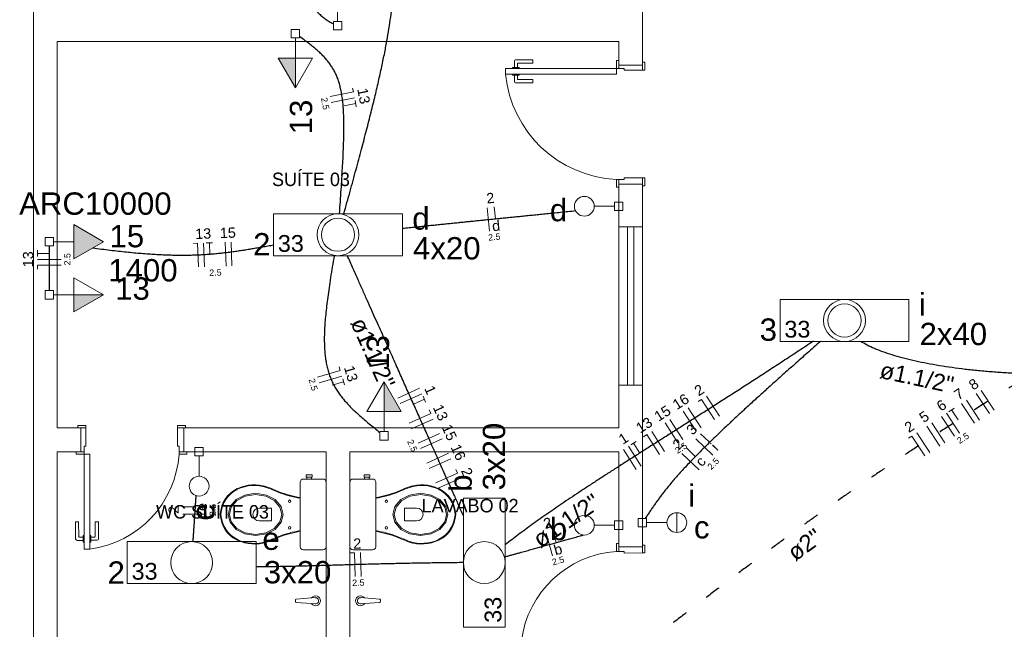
# Model space of a CAD drawing. Header units: millimetres. Extents: x 26 to 1362, y 24 to 358.
# Tile 249 of 256: x 1284.63 to 1290.86, y 282.27 to 286.12. Entities that reach past the tile are written whole.
import ezdxf

# ---------------------------------------------------------------- set-up
doc = ezdxf.new("R2010")
doc.units = ezdxf.units.MM
doc.linetypes.add('DOT2', pattern=[3.175, 0, -3.175])
for name, color, linetype, lineweight in [('EL-Condutos', 4, 'Continuous', 30), ('EL-Fios', 9, 'Continuous', 20), ('EL-Textos condutos', 7, 'Continuous', 20), ('EL-Textos fios', 7, 'Continuous', 20), ('EL-Textos pontos', 5, 'Continuous', 20), ('MB ALVENARIA', 7, 'Continuous', 20), ('MB ESQUADRIA', 7, 'Continuous', 20), ('MB MOBILIÁRIO', 8, 'Continuous', 5), ('MB TEXTO 0', 7, 'Continuous', 20), ('P-SIMBOL', 5, 'Continuous', 20)]:
    doc.layers.add(name, color=color, linetype=linetype, lineweight=lineweight)
doc.styles.add('arial', font='arial.ttf')
doc.styles.add('AvantGardeBkBT', font='txt')

msp = doc.modelspace()

# ---------------------------------------------------------------- hatches: boundary and pattern name
at = {"layer": 'P-SIMBOL', "linetype": 'Continuous'}
for points in [[(1286.3748, 285.882), (1286.3748, 285.6944), (1286.2665, 285.8819)], [(1284.9726, 284.6136), (1285.16, 284.7218), (1284.9725, 284.8301)], [(1284.9726, 284.3862), (1285.1601, 284.3862), (1284.9726, 284.2779)], [(1286.9361, 283.6495), (1286.9361, 283.837), (1287.0444, 283.6495)]]:
    msp.add_hatch(color=256, dxfattribs=at).paths.add_polyline_path(points)

# ---------------------------------------------------------------- linework, layer by layer
at = {"layer": 'EL-Condutos', "linetype": 'DOT2', "ltscale": 0.05}
for points in [[(1289.3948, 289.6085), (1289.6047, 289.4105), (1289.8011, 289.2252), (1289.9849, 289.0518), (1290.1572, 288.8893), (1290.3189, 288.7368), (1290.4709, 288.5933), (1290.6143, 288.4581), (1290.7499, 288.3301), (1290.8788, 288.2086), (1291.0019, 288.0924), (1291.1202, 287.9808), (1291.2346, 287.8729), (1291.3462, 287.7677), (1291.4558, 287.6643), (1291.5644, 287.5618), (1291.6731, 287.4593), (1291.7827, 287.3559), (1291.8942, 287.2507), (1292.0086, 287.1428), (1292.1269, 287.0312), (1292.25, 286.915), (1292.3789, 286.7935), (1292.5146, 286.6655), (1292.6579, 286.5303), (1292.8099, 286.3868), (1292.9716, 286.2343), (1293.1439, 286.0718), (1293.3278, 285.8984), (1293.5241, 285.7131), (1293.734, 285.5151)], [(1285.0543, 244.8112), (1285.4741, 246.78), (1285.867, 248.6223), (1286.2347, 250.3469), (1286.5793, 251.963), (1286.9027, 253.4796), (1287.2069, 254.9057), (1287.4936, 256.2505), (1287.7649, 257.5229), (1288.0228, 258.7319), (1288.269, 259.8867), (1288.5056, 260.9963), (1288.7345, 262.0696), (1288.9576, 263.1159), (1289.1768, 264.144), (1289.3942, 265.1631), (1289.6115, 266.1822), (1289.8307, 267.2104), (1290.0538, 268.2566), (1290.2827, 269.33), (1290.5193, 270.4396), (1290.7656, 271.5944), (1291.0234, 272.8034), (1291.2947, 274.0758), (1291.5815, 275.4205), (1291.8856, 276.8467), (1292.209, 278.3633), (1292.5536, 279.9794), (1292.9214, 281.704), (1293.3142, 283.5462), (1293.734, 285.5151)], [(1293.6313, 285.4536), (1293.2873, 285.2478), (1292.9657, 285.0553), (1292.6654, 284.8753), (1292.385, 284.7071), (1292.1235, 284.5498), (1291.8796, 284.4028), (1291.6521, 284.2651), (1291.4399, 284.136), (1291.2418, 284.0148), (1291.0565, 283.9006), (1290.8829, 283.7927), (1290.7198, 283.6903), (1290.566, 283.5925), (1290.4203, 283.4988), (1290.2816, 283.4081), (1290.1485, 283.3198), (1290.02, 283.2331), (1289.8949, 283.1472), (1289.7719, 283.0613), (1289.6498, 282.9746), (1289.5276, 282.8864), (1289.4039, 282.7958), (1289.2776, 282.7022), (1289.1475, 282.6046), (1289.0124, 282.5023), (1288.8711, 282.3946), (1288.7225, 282.2807), (1288.5653, 282.1597), (1288.3983, 282.0309), (1288.2205, 281.8935)]]:
    msp.add_spline(points, degree=3, dxfattribs=at)
at = {"layer": 'EL-Condutos', "linetype": 'Continuous'}
for points in [[(1286.5768, 287.035), (1286.556, 286.9906), (1286.5365, 286.9469), (1286.5183, 286.9039), (1286.5015, 286.8617), (1286.4861, 286.8202), (1286.4721, 286.7795), (1286.4595, 286.7396), (1286.4483, 286.7005), (1286.4386, 286.6623), (1286.4305, 286.625), (1286.4238, 286.5886), (1286.4187, 286.5531), (1286.4151, 286.5185), (1286.4131, 286.485), (1286.4127, 286.4524), (1286.414, 286.4208), (1286.4169, 286.3903), (1286.4215, 286.3608), (1286.4278, 286.3325), (1286.4358, 286.3052), (1286.4455, 286.2791), (1286.457, 286.2542), (1286.4703, 286.2304), (1286.4854, 286.2079), (1286.5023, 286.1865), (1286.5211, 286.1665), (1286.5417, 286.1477), (1286.5643, 286.1302), (1286.5888, 286.114), (1286.6152, 286.0992)], [(1286.6811, 284.8966), (1286.7213, 285.0413), (1286.7586, 285.1776), (1286.7932, 285.3059), (1286.8249, 285.4266), (1286.8538, 285.5399), (1286.8799, 285.6464), (1286.9033, 285.7463), (1286.924, 285.8399), (1286.942, 285.9277), (1286.9573, 286.0099), (1286.97, 286.087), (1286.9801, 286.1592), (1286.9876, 286.227), (1286.9925, 286.2907), (1286.9949, 286.3505), (1286.9947, 286.407), (1286.9921, 286.4604), (1286.987, 286.5111), (1286.9795, 286.5594), (1286.9695, 286.6056), (1286.9572, 286.6503), (1286.9425, 286.6936), (1286.9254, 286.736), (1286.9061, 286.7777), (1286.8844, 286.8192), (1286.8605, 286.8608), (1286.8343, 286.9028), (1286.8059, 286.9456), (1286.7754, 286.9896), (1286.7426, 287.0351)], [(1286.6537, 284.8976), (1286.6593, 284.9766), (1286.6644, 285.051), (1286.6689, 285.1209), (1286.6728, 285.1866), (1286.6761, 285.2483), (1286.6787, 285.306), (1286.6806, 285.3601), (1286.6816, 285.4107), (1286.6818, 285.458), (1286.6811, 285.5021), (1286.6795, 285.5433), (1286.6769, 285.5818), (1286.6732, 285.6177), (1286.6684, 285.6512), (1286.6625, 285.6826), (1286.6554, 285.7119), (1286.647, 285.7395), (1286.6374, 285.7654), (1286.6264, 285.7899), (1286.6139, 285.8131), (1286.6001, 285.8352), (1286.5847, 285.8565), (1286.5678, 285.8771), (1286.5492, 285.8972), (1286.5291, 285.917), (1286.5072, 285.9366), (1286.4835, 285.9563), (1286.4581, 285.9763), (1286.4308, 285.9967), (1286.4016, 286.0177)], [(1287.0521, 284.8071), (1287.095, 284.8114), (1287.1362, 284.8156), (1287.1759, 284.8196), (1287.214, 284.8235), (1287.2509, 284.8273), (1287.2866, 284.8309), (1287.3213, 284.8344), (1287.355, 284.8378), (1287.388, 284.8412), (1287.4204, 284.8444), (1287.4522, 284.8477), (1287.4838, 284.8509), (1287.5151, 284.854), (1287.5463, 284.8572), (1287.5776, 284.8604), (1287.6091, 284.8636), (1287.641, 284.8668), (1287.6733, 284.8701), (1287.7062, 284.8734), (1287.7399, 284.8768), (1287.7744, 284.8803), (1287.81, 284.8839), (1287.8467, 284.8876), (1287.8847, 284.8915), (1287.9242, 284.8955), (1287.9652, 284.8997), (1288.008, 284.904), (1288.0526, 284.9085), (1288.0992, 284.9132), (1288.1479, 284.9182)], [(1284.818, 284.6954), (1284.818, 284.6824), (1284.818, 284.6702), (1284.818, 284.6586), (1284.818, 284.6477), (1284.818, 284.6374), (1284.818, 284.6275), (1284.818, 284.6182), (1284.818, 284.6092), (1284.818, 284.6007), (1284.818, 284.5924), (1284.818, 284.5844), (1284.818, 284.5767), (1284.818, 284.569), (1284.818, 284.5615), (1284.818, 284.554), (1284.818, 284.5466), (1284.818, 284.5391), (1284.818, 284.5314), (1284.818, 284.5236), (1284.818, 284.5157), (1284.818, 284.5074), (1284.818, 284.4988), (1284.818, 284.4899), (1284.818, 284.4805), (1284.818, 284.4707), (1284.818, 284.4604), (1284.818, 284.4494), (1284.818, 284.4379), (1284.818, 284.4256), (1284.818, 284.4127)], [(1286.2363, 284.6995), (1286.2009, 284.6933), (1286.1664, 284.6872), (1286.1328, 284.6814), (1286.0999, 284.6759), (1286.0675, 284.6706), (1286.0356, 284.6656), (1286.004, 284.6609), (1285.9727, 284.6566), (1285.9414, 284.6525), (1285.9101, 284.6489), (1285.8787, 284.6456), (1285.847, 284.6427), (1285.8149, 284.6402), (1285.7822, 284.6382), (1285.749, 284.6367), (1285.7149, 284.6356), (1285.68, 284.635), (1285.6441, 284.6349), (1285.6071, 284.6354), (1285.5688, 284.6364), (1285.5292, 284.638), (1285.4881, 284.6401), (1285.4453, 284.6429), (1285.4009, 284.6463), (1285.3545, 284.6504), (1285.3062, 284.6551), (1285.2558, 284.6605), (1285.2032, 284.6667), (1285.1483, 284.6735), (1285.0909, 284.6811)], [(1286.6207, 284.6342), (1286.6084, 284.5624), (1286.5974, 284.4948), (1286.5877, 284.431), (1286.5793, 284.3711), (1286.5722, 284.3147), (1286.5665, 284.2618), (1286.5622, 284.212), (1286.5593, 284.1652), (1286.5579, 284.1213), (1286.558, 284.08), (1286.5595, 284.0411), (1286.5626, 284.0045), (1286.5672, 283.97), (1286.5734, 283.9373), (1286.5813, 283.9064), (1286.5907, 283.8769), (1286.6019, 283.8488), (1286.6147, 283.8217), (1286.6292, 283.7956), (1286.6454, 283.7703), (1286.6635, 283.7455), (1286.6833, 283.7211), (1286.7049, 283.6968), (1286.7284, 283.6725), (1286.7538, 283.6481), (1286.781, 283.6232), (1286.8102, 283.5978), (1286.8414, 283.5716), (1286.8745, 283.5445), (1286.9096, 283.5162)], [(1287.4378, 282.9898), (1287.4068, 283.0593), (1287.3774, 283.1252), (1287.3494, 283.1877), (1287.3229, 283.2471), (1287.2976, 283.3037), (1287.2735, 283.3577), (1287.2503, 283.4095), (1287.228, 283.4594), (1287.2065, 283.5076), (1287.1856, 283.5544), (1287.1652, 283.6001), (1287.1451, 283.645), (1287.1253, 283.6893), (1287.1056, 283.7333), (1287.0859, 283.7774), (1287.0661, 283.8218), (1287.046, 283.8668), (1287.0255, 283.9126), (1287.0045, 283.9596), (1286.9829, 284.0081), (1286.9604, 284.0582), (1286.9371, 284.1104), (1286.9128, 284.1648), (1286.8873, 284.2218), (1286.8606, 284.2817), (1286.8324, 284.3447), (1286.8028, 284.4111), (1286.7715, 284.4812), (1286.7384, 284.5552), (1286.7033, 284.6336)], [(1289.6519, 284.0926), (1289.561, 284.0327), (1289.4721, 283.9743), (1289.3851, 283.9176), (1289.2999, 283.8623), (1289.2166, 283.8085), (1289.1351, 283.7561), (1289.0555, 283.7052), (1288.9778, 283.6555), (1288.9018, 283.6071), (1288.8276, 283.56), (1288.7553, 283.514), (1288.6847, 283.4692), (1288.6158, 283.4255), (1288.5487, 283.3829), (1288.4834, 283.3413), (1288.4198, 283.3006), (1288.3578, 283.2608), (1288.2976, 283.222), (1288.2391, 283.1839), (1288.1823, 283.1466), (1288.1271, 283.1101), (1288.0735, 283.0742), (1288.0216, 283.039), (1287.9714, 283.0043), (1287.9227, 282.9703), (1287.8756, 282.9367), (1287.8302, 282.9035), (1287.7863, 282.8708), (1287.7439, 282.8385), (1287.7031, 282.8064)], [(1289.6977, 284.092), (1289.6127, 284.0173), (1289.5327, 283.9466), (1289.4576, 283.8799), (1289.3873, 283.817), (1289.3215, 283.7578), (1289.26, 283.7019), (1289.2027, 283.6494), (1289.1494, 283.6), (1289.0998, 283.5536), (1289.0538, 283.51), (1289.0111, 283.469), (1288.9717, 283.4305), (1288.9353, 283.3943), (1288.9016, 283.3602), (1288.8706, 283.3281), (1288.842, 283.2979), (1288.8157, 283.2693), (1288.7913, 283.2422), (1288.7688, 283.2164), (1288.748, 283.1917), (1288.7286, 283.1681), (1288.7106, 283.1453), (1288.6935, 283.1232), (1288.6774, 283.1016), (1288.662, 283.0803), (1288.647, 283.0592), (1288.6324, 283.0381), (1288.6179, 283.0169), (1288.6033, 282.9953), (1288.5885, 282.9733)], [(1292.2409, 284.0909), (1292.183, 284.0612), (1292.1202, 284.034), (1292.0527, 284.0092), (1291.9812, 283.9869), (1291.9058, 283.9669), (1291.827, 283.9493), (1291.7453, 283.9339), (1291.661, 283.9207), (1291.5745, 283.9097), (1291.4862, 283.9009), (1291.3964, 283.894), (1291.3057, 283.8893), (1291.2144, 283.8864), (1291.1228, 283.8856), (1291.0314, 283.8865), (1290.9406, 283.8893), (1290.8507, 283.8939), (1290.7622, 283.9002), (1290.6755, 283.9081), (1290.5909, 283.9177), (1290.5089, 283.9288), (1290.4298, 283.9415), (1290.354, 283.9556), (1290.282, 283.9712), (1290.2141, 283.9881), (1290.1507, 284.0063), (1290.0922, 284.0258), (1290.0391, 284.0465), (1289.9916, 284.0684), (1289.9503, 284.0914)], [(1285.7277, 282.8268), (1285.7286, 282.8395), (1285.7294, 282.8519), (1285.7302, 282.8638), (1285.731, 282.8754), (1285.7317, 282.8867), (1285.7325, 282.8977), (1285.7332, 282.9084), (1285.7339, 282.9188), (1285.7346, 282.929), (1285.7352, 282.939), (1285.7359, 282.9487), (1285.7365, 282.9582), (1285.7372, 282.9676), (1285.7378, 282.9768), (1285.7384, 282.9858), (1285.739, 282.9948), (1285.7396, 283.0036), (1285.7402, 283.0123), (1285.7408, 283.021), (1285.7413, 283.0296), (1285.7419, 283.0382), (1285.7425, 283.0468), (1285.7431, 283.0554), (1285.7436, 283.064), (1285.7442, 283.0727), (1285.7448, 283.0814), (1285.7454, 283.0902), (1285.746, 283.0991), (1285.7466, 283.1081), (1285.7472, 283.1172)], [(1287.7017, 282.7306), (1287.7239, 282.7368), (1287.7451, 282.7427), (1287.7655, 282.7483), (1287.7851, 282.7538), (1287.8039, 282.759), (1287.822, 282.764), (1287.8395, 282.7689), (1287.8564, 282.7736), (1287.8728, 282.7781), (1287.8887, 282.7826), (1287.9042, 282.7869), (1287.9194, 282.7911), (1287.9342, 282.7952), (1287.9489, 282.7993), (1287.9633, 282.8033), (1287.9776, 282.8073), (1287.9918, 282.8112), (1288.0061, 282.8152), (1288.0203, 282.8192), (1288.0347, 282.8232), (1288.0492, 282.8272), (1288.064, 282.8313), (1288.079, 282.8355), (1288.0943, 282.8397), (1288.11, 282.8441), (1288.1262, 282.8486), (1288.1428, 282.8532), (1288.16, 282.858), (1288.1778, 282.8629), (1288.1963, 282.8681)], [(1287.439, 282.6936), (1287.3851, 282.6932), (1287.3318, 282.6927), (1287.2791, 282.6921), (1287.2271, 282.6913), (1287.1756, 282.6905), (1287.1249, 282.6896), (1287.0748, 282.6886), (1287.0253, 282.6876), (1286.9766, 282.6865), (1286.9286, 282.6853), (1286.8812, 282.6842), (1286.8346, 282.6829), (1286.7886, 282.6817), (1286.7435, 282.6805), (1286.699, 282.6792), (1286.6553, 282.678), (1286.6124, 282.6767), (1286.5702, 282.6755), (1286.5288, 282.6744), (1286.4882, 282.6732), (1286.4484, 282.6722), (1286.4094, 282.6712), (1286.3713, 282.6702), (1286.3339, 282.6694), (1286.2974, 282.6686), (1286.2618, 282.6679), (1286.227, 282.6673), (1286.1931, 282.6669), (1286.16, 282.6665), (1286.1279, 282.6663)]]:
    msp.add_spline(points, degree=3, dxfattribs=at)
at = {"layer": 'EL-Fios'}
for p, q in [((1286.7371, 285.6927), (1286.7419, 285.6682)), ((1286.5947, 285.6392), (1286.7419, 285.6682)), ((1286.602, 285.6024), (1286.7491, 285.6314)), ((1286.6828, 285.5801), (1286.7564, 285.5946)), ((1286.7525, 285.6142), (1286.7602, 285.575)), ((1287.6031, 284.7875), (1287.588, 284.9368)), ((1287.6401, 284.8667), (1287.6325, 284.9413)), ((1285.7311, 284.711), (1285.7561, 284.7119)), ((1285.7613, 284.562), (1285.7561, 284.7119)), ((1285.7988, 284.5633), (1285.7935, 284.7132)), ((1285.811, 284.7138), (1285.851, 284.7152)), ((1285.8336, 284.6396), (1285.831, 284.7145)), ((1285.9362, 284.5681), (1285.931, 284.718)), ((1285.9737, 284.5694), (1285.9684, 284.7193)), ((1284.743, 284.6278), (1284.743, 284.6678)), ((1284.818, 284.6478), (1284.743, 284.6478)), ((1284.893, 284.6103), (1284.743, 284.6103)), ((1284.893, 284.5728), (1284.743, 284.5728)), ((1284.743, 284.5478), (1284.743, 284.5728)), ((1286.5149, 283.8659), (1286.659, 283.9076)), ((1286.652, 283.9316), (1286.659, 283.9076)), ((1286.5253, 283.8298), (1286.6694, 283.8715)), ((1286.6078, 283.8147), (1286.6799, 283.8355)), ((1286.6743, 283.8547), (1286.6854, 283.8163)), ((1287.0232, 283.734), (1287.1601, 283.7952)), ((1287.0385, 283.6998), (1287.1754, 283.761)), ((1290.7653, 283.6361), (1290.683, 283.7615)), ((1290.7967, 283.6567), (1290.7143, 283.7821)), ((1287.1222, 283.6961), (1287.1907, 283.7267)), ((1287.1825, 283.745), (1287.1989, 283.7085)), ((1288.9239, 283.7116), (1288.945, 283.7251)), ((1289.0258, 283.5987), (1288.945, 283.7251)), ((1289.0574, 283.6188), (1288.9766, 283.7453)), ((1290.6713, 283.5744), (1290.589, 283.6997)), ((1290.7027, 283.595), (1290.6203, 283.7203)), ((1287.0946, 283.5742), (1287.2315, 283.6354)), ((1287.2213, 283.6583), (1287.2315, 283.6354)), ((1288.9099, 283.5246), (1288.8291, 283.6511)), ((1288.9415, 283.5448), (1288.8607, 283.6712)), ((1290.5773, 283.5126), (1290.4949, 283.638)), ((1290.5096, 283.6476), (1290.543, 283.6695)), ((1290.5674, 283.5959), (1290.5263, 283.6586)), ((1287.1099, 283.54), (1287.2468, 283.6012)), ((1288.794, 283.4506), (1288.7133, 283.5771)), ((1288.8256, 283.4708), (1288.7449, 283.5972)), ((1290.4832, 283.4508), (1290.4009, 283.5762)), ((1290.5459, 283.492), (1290.4636, 283.6174)), ((1287.1506, 283.4487), (1287.2876, 283.5099)), ((1288.5763, 283.4896), (1288.5974, 283.503)), ((1288.6781, 283.3766), (1288.5974, 283.503)), ((1288.7097, 283.3968), (1288.629, 283.5232)), ((1288.9927, 283.4566), (1288.9383, 283.5083)), ((1290.3892, 283.3891), (1290.3069, 283.5145)), ((1290.4519, 283.4303), (1290.3696, 283.5556)), ((1287.1659, 283.4145), (1287.3029, 283.4757)), ((1288.4962, 283.4384), (1288.5299, 283.46)), ((1288.5535, 283.386), (1288.5131, 283.4492)), ((1289.0163, 283.3725), (1288.9075, 283.4759)), ((1290.2546, 283.4801), (1290.2755, 283.4939)), ((1290.3579, 283.3685), (1290.2755, 283.4939)), ((1287.2067, 283.3232), (1287.3437, 283.3844)), ((1288.5306, 283.2824), (1288.4499, 283.4088)), ((1288.5622, 283.3026), (1288.4815, 283.429)), ((1288.9288, 283.2805), (1288.8201, 283.3838)), ((1288.9052, 283.3646), (1288.8509, 283.4162)), ((1287.222, 283.2889), (1287.359, 283.3501)), ((1287.2628, 283.1976), (1287.3998, 283.2588)), ((1287.3896, 283.2816), (1287.3998, 283.2588)), ((1287.2781, 283.1634), (1287.4151, 283.2246)), ((1285.7381, 283.0453), (1285.6631, 283.0453)), ((1285.8131, 283.0006), (1285.6631, 283.0006)), ((1288.0014, 282.736), (1287.9613, 282.8806)), ((1288.0245, 282.8203), (1288.0044, 282.8925)), ((1286.7239, 282.7549), (1286.7489, 282.7556)), ((1286.753, 282.6057), (1286.7489, 282.7556)), ((1286.7905, 282.6067), (1286.7864, 282.7567))]:
    msp.add_line(p, q, dxfattribs=at)
at = {"layer": 'MB ALVENARIA'}
msp.add_line((1284.718, 244.7595), (1284.718, 289.709), dxfattribs=at)
for points in [[(1288.5705, 285.8365), (1288.5705, 286.2865)], [(1284.868, 285.9865), (1288.4205, 285.9865)], [(1284.868, 283.545), (1284.868, 285.9865)], [(1288.4205, 285.8365), (1288.4205, 285.9865)], [(1288.4205, 284.8155), (1288.4205, 285.086)], [(1288.5705, 284.8155), (1288.5705, 285.086)], [(1288.4205, 284.8155), (1288.5705, 284.8155)], [(1288.4205, 283.545), (1288.4205, 283.815)], [(1288.4205, 283.815), (1288.5705, 283.815)], [(1288.5705, 282.7945), (1288.5705, 283.815)], [(1284.868, 283.545), (1285.018, 283.545)], [(1284.868, 283.3945), (1285.018, 283.3945), (1285.018, 283.545)], [(1285.669, 283.545), (1288.4205, 283.545)], [(1284.868, 283.3945), (1285.018, 283.3945)], [(1284.868, 281.9935), (1284.868, 283.3945)], [(1285.669, 283.3945), (1286.5695, 283.3945)], [(1286.5695, 283.3945), (1286.5695, 281.9935)], [(1286.7195, 283.3945), (1288.4205, 283.3945)], [(1286.7195, 283.3945), (1286.7195, 281.9935)], [(1288.4205, 282.7945), (1288.4205, 283.3945)]]:
    msp.add_lwpolyline(points, dxfattribs=at)
at = {"layer": 'MB ESQUADRIA'}
for p, q in [((1287.7705, 285.871), (1287.8775, 285.871)), ((1287.7705, 285.871), (1287.8775, 285.871)), ((1287.8775, 285.871), (1287.8775, 285.851)), ((1287.8775, 285.871), (1287.8775, 285.851)), ((1287.748, 285.816), (1287.748, 285.822)), ((1287.748, 285.822), (1287.7905, 285.822)), ((1287.748, 285.816), (1287.748, 285.822)), ((1287.748, 285.822), (1287.7905, 285.822)), ((1287.7605, 285.822), (1287.7605, 285.861)), ((1287.7605, 285.822), (1287.7605, 285.861)), ((1287.7805, 285.846), (1287.7805, 285.822)), ((1287.7805, 285.846), (1287.7805, 285.822)), ((1287.8775, 285.851), (1287.7855, 285.851)), ((1287.8775, 285.851), (1287.7855, 285.851)), ((1287.7905, 285.822), (1287.7905, 285.816)), ((1287.7905, 285.822), (1287.7905, 285.816)), ((1288.4205, 285.8165), (1288.4205, 285.841)), ((1288.4205, 285.8165), (1288.4205, 285.841)), ((1288.4205, 285.8165), (1288.4205, 285.841)), ((1288.4205, 285.8165), (1288.4205, 285.841)), ((1288.4555, 285.8165), (1288.4205, 285.8165)), ((1288.4555, 285.8165), (1288.4205, 285.8165)), ((1288.4555, 285.8165), (1288.4205, 285.8165)), ((1288.4555, 285.8165), (1288.4205, 285.8165)), ((1288.4555, 285.8165), (1288.4555, 285.806)), ((1288.4555, 285.8165), (1288.4555, 285.806)), ((1288.4555, 285.8165), (1288.4555, 285.806)), ((1288.4555, 285.8165), (1288.4555, 285.806)), ((1288.4555, 285.806), (1288.5705, 285.806)), ((1288.4555, 285.806), (1288.5705, 285.806)), ((1288.4555, 285.806), (1288.5705, 285.806)), ((1288.4555, 285.806), (1288.5705, 285.806)), ((1288.5705, 285.806), (1288.5705, 285.8415)), ((1288.5705, 285.806), (1288.5705, 285.8415)), ((1288.5705, 285.806), (1288.5705, 285.8415)), ((1288.5705, 285.806), (1288.5705, 285.8415)), ((1287.748, 285.781), (1287.748, 285.7745)), ((1287.748, 285.781), (1287.748, 285.7745)), ((1287.748, 285.7745), (1287.7905, 285.7745)), ((1287.748, 285.7745), (1287.7905, 285.7745)), ((1287.7605, 285.7745), (1287.7605, 285.736)), ((1287.7605, 285.7745), (1287.7605, 285.736)), ((1287.7805, 285.751), (1287.7805, 285.7745)), ((1287.7805, 285.751), (1287.7805, 285.7745)), ((1287.878, 285.746), (1287.7855, 285.746)), ((1287.878, 285.746), (1287.7855, 285.746)), ((1287.7905, 285.7745), (1287.7905, 285.781)), ((1287.7905, 285.7745), (1287.7905, 285.781)), ((1287.878, 285.726), (1287.878, 285.746)), ((1287.878, 285.726), (1287.878, 285.746)), ((1287.7705, 285.7255), (1287.878, 285.726)), ((1287.7705, 285.7255), (1287.878, 285.726)), ((1288.4555, 285.1255), (1288.5705, 285.1255)), ((1288.4555, 285.1155), (1288.4555, 285.1255)), ((1288.4555, 285.1255), (1288.5705, 285.1255)), ((1288.4555, 285.1155), (1288.4555, 285.1255)), ((1288.5705, 285.1255), (1288.5705, 285.0905)), ((1288.5705, 285.1255), (1288.5705, 285.0905)), ((1288.4555, 285.1155), (1288.4205, 285.1155)), ((1288.4205, 285.1155), (1288.4205, 285.0905)), ((1288.4555, 285.1155), (1288.4205, 285.1155)), ((1288.4205, 285.1155), (1288.4205, 285.0905)), ((1285.0485, 283.545), (1285.0135, 283.545)), ((1285.0485, 283.545), (1285.0135, 283.545)), ((1285.0485, 283.545), (1285.0135, 283.545)), ((1285.0485, 283.545), (1285.0135, 283.545)), ((1285.0485, 283.4295), (1285.0485, 283.545)), ((1285.0485, 283.4295), (1285.0485, 283.545)), ((1285.0485, 283.4295), (1285.0485, 283.545)), ((1285.0485, 283.4295), (1285.0485, 283.545)), ((1285.6285, 283.4295), (1285.6285, 283.545)), ((1285.6285, 283.545), (1285.664, 283.545)), ((1285.6285, 283.4295), (1285.6285, 283.545)), ((1285.6285, 283.545), (1285.664, 283.545)), ((1285.0385, 283.3945), (1285.0135, 283.3945)), ((1285.0385, 283.3945), (1285.0135, 283.3945)), ((1285.0385, 283.3945), (1285.0135, 283.3945)), ((1285.0385, 283.3945), (1285.0135, 283.3945)), ((1285.0385, 283.4295), (1285.0385, 283.3945)), ((1285.0385, 283.4295), (1285.0485, 283.4295)), ((1285.0385, 283.4295), (1285.0385, 283.3945)), ((1285.0385, 283.4295), (1285.0485, 283.4295)), ((1285.0385, 283.4295), (1285.0385, 283.3945)), ((1285.0385, 283.4295), (1285.0485, 283.4295)), ((1285.0385, 283.4295), (1285.0385, 283.3945)), ((1285.0385, 283.4295), (1285.0485, 283.4295)), ((1285.639, 283.4295), (1285.6285, 283.4295)), ((1285.639, 283.4295), (1285.6285, 283.4295)), ((1285.639, 283.4295), (1285.639, 283.3945)), ((1285.639, 283.4295), (1285.639, 283.3945)), ((1285.639, 283.3945), (1285.6635, 283.3945)), ((1285.639, 283.3945), (1285.6635, 283.3945)), ((1284.984, 282.952), (1285.0035, 282.952)), ((1284.984, 282.8445), (1284.984, 282.952)), ((1284.984, 282.952), (1285.0035, 282.952)), ((1284.984, 282.8445), (1284.984, 282.952)), ((1285.0035, 282.952), (1285.004, 282.8595)), ((1285.0035, 282.952), (1285.004, 282.8595)), ((1285.1285, 282.952), (1285.1085, 282.952)), ((1285.1085, 282.952), (1285.109, 282.86)), ((1285.1285, 282.952), (1285.1085, 282.952)), ((1285.1085, 282.952), (1285.109, 282.86)), ((1285.129, 282.845), (1285.1285, 282.952)), ((1285.129, 282.845), (1285.1285, 282.952)), ((1285.0325, 282.8345), (1284.994, 282.8345)), ((1285.0325, 282.8345), (1284.994, 282.8345)), ((1285.0085, 282.8545), (1285.0325, 282.8545)), ((1285.0085, 282.8545), (1285.0325, 282.8545)), ((1285.0325, 282.865), (1285.039, 282.865)), ((1285.0325, 282.822), (1285.0325, 282.865)), ((1285.0325, 282.865), (1285.039, 282.865)), ((1285.0325, 282.822), (1285.0325, 282.865)), ((1285.039, 282.822), (1285.0325, 282.822)), ((1285.039, 282.822), (1285.0325, 282.822)), ((1285.08, 282.865), (1285.0735, 282.865)), ((1285.08, 282.865), (1285.0735, 282.865)), ((1285.0735, 282.822), (1285.08, 282.822)), ((1285.0735, 282.822), (1285.08, 282.822)), ((1285.08, 282.822), (1285.08, 282.865)), ((1285.08, 282.822), (1285.08, 282.865)), ((1285.1035, 282.855), (1285.08, 282.8545)), ((1285.1035, 282.855), (1285.08, 282.8545)), ((1285.08, 282.835), (1285.119, 282.835)), ((1285.08, 282.835), (1285.119, 282.835)), ((1288.4205, 282.764), (1288.4205, 282.7895)), ((1288.4205, 282.764), (1288.4205, 282.7895)), ((1288.4555, 282.764), (1288.4205, 282.764)), ((1288.4555, 282.764), (1288.4205, 282.764)), ((1288.4555, 282.764), (1288.4555, 282.754)), ((1288.4555, 282.764), (1288.4555, 282.754)), ((1288.4555, 282.754), (1288.5705, 282.7545)), ((1288.4555, 282.754), (1288.5705, 282.7545)), ((1288.5705, 282.7545), (1288.5705, 282.7895)), ((1288.5705, 282.7545), (1288.5705, 282.7895))]:
    msp.add_line(p, q, dxfattribs=at)
for points in [[(1288.4205, 285.841), (1288.4205, 285.866), (1288.4055, 285.866), (1288.4055, 285.8165), (1288.4205, 285.8165), (1288.4205, 285.8165)], [(1288.4205, 285.841), (1288.4205, 285.866), (1288.4055, 285.866), (1288.4055, 285.8165), (1288.4205, 285.8165), (1288.4205, 285.8165)], [(1288.4205, 285.841), (1288.4205, 285.866), (1288.4055, 285.866), (1288.4055, 285.8165), (1288.4205, 285.8165), (1288.4205, 285.8165)], [(1288.4205, 285.841), (1288.4205, 285.866), (1288.4055, 285.866), (1288.4055, 285.8165), (1288.4205, 285.8165), (1288.4205, 285.8165)], [(1287.705, 285.781), (1288.4055, 285.781), (1288.4055, 285.8165), (1287.705, 285.8165), (1287.705, 285.781)], [(1288.4205, 285.8365), (1288.4205, 285.8365), (1288.5705, 285.8365)], [(1288.5705, 285.806), (1288.586, 285.806), (1288.586, 285.8565), (1288.5705, 285.8565), (1288.5705, 285.8415)], [(1288.5705, 285.806), (1288.586, 285.806), (1288.586, 285.8565), (1288.5705, 285.8565), (1288.5705, 285.8415)], [(1288.5705, 285.806), (1288.586, 285.806), (1288.586, 285.8565), (1288.5705, 285.8565), (1288.5705, 285.8415)], [(1288.5705, 285.806), (1288.586, 285.806), (1288.586, 285.8565), (1288.5705, 285.8565), (1288.5705, 285.8415)], [(1288.5705, 285.1255), (1288.586, 285.1255), (1288.586, 285.0755), (1288.5705, 285.0755), (1288.5705, 285.0905)], [(1288.5705, 285.1255), (1288.586, 285.1255), (1288.586, 285.0755), (1288.5705, 285.0755), (1288.5705, 285.0905)], [(1288.4205, 285.0905), (1288.4205, 285.066), (1288.4055, 285.066), (1288.4055, 285.1155), (1288.4205, 285.1155), (1288.4205, 285.1155)], [(1288.4205, 285.0905), (1288.4205, 285.066), (1288.4055, 285.066), (1288.4055, 285.1155), (1288.4205, 285.1155), (1288.4205, 285.1155)], [(1288.5705, 285.086), (1288.4205, 285.086)], [(1285.0485, 283.545), (1285.0485, 283.56), (1284.998, 283.56), (1284.998, 283.545), (1285.0135, 283.545)], [(1285.0485, 283.545), (1285.0485, 283.56), (1284.998, 283.56), (1284.998, 283.545), (1285.0135, 283.545)], [(1285.0485, 283.545), (1285.0485, 283.56), (1284.998, 283.56), (1284.998, 283.545), (1285.0135, 283.545)], [(1285.0485, 283.545), (1285.0485, 283.56), (1284.998, 283.56), (1284.998, 283.545), (1285.0135, 283.545)], [(1285.6285, 283.545), (1285.6285, 283.56), (1285.679, 283.56), (1285.679, 283.545), (1285.664, 283.545)], [(1285.6285, 283.545), (1285.6285, 283.56), (1285.679, 283.56), (1285.679, 283.545), (1285.664, 283.545)], [(1285.669, 283.545), (1285.669, 283.3945)], [(1285.0135, 283.3945), (1284.9885, 283.3945), (1284.9885, 283.3795), (1285.0385, 283.3795), (1285.0385, 283.3945), (1285.0385, 283.3945)], [(1285.0135, 283.3945), (1284.9885, 283.3945), (1284.9885, 283.3795), (1285.0385, 283.3795), (1285.0385, 283.3945), (1285.0385, 283.3945)], [(1285.0135, 283.3945), (1284.9885, 283.3945), (1284.9885, 283.3795), (1285.0385, 283.3795), (1285.0385, 283.3945), (1285.0385, 283.3945)], [(1285.0135, 283.3945), (1284.9885, 283.3945), (1284.9885, 283.3795), (1285.0385, 283.3795), (1285.0385, 283.3945), (1285.0385, 283.3945)], [(1285.0735, 282.779), (1285.0735, 283.3795), (1285.0385, 283.3795), (1285.0385, 282.779), (1285.0735, 282.779)], [(1285.6635, 283.3945), (1285.689, 283.3945), (1285.689, 283.3795), (1285.639, 283.3795), (1285.639, 283.3945), (1285.639, 283.3945)], [(1285.6635, 283.3945), (1285.689, 283.3945), (1285.689, 283.3795), (1285.639, 283.3795), (1285.639, 283.3945), (1285.639, 283.3945)], [(1288.4205, 282.7895), (1288.4205, 282.8145), (1288.4055, 282.8145), (1288.4055, 282.764), (1288.4205, 282.764), (1288.4205, 282.764)], [(1288.4205, 282.7895), (1288.4205, 282.8145), (1288.4055, 282.8145), (1288.4055, 282.764), (1288.4205, 282.764), (1288.4205, 282.764)], [(1288.5705, 282.7945), (1288.4205, 282.7945)], [(1288.5705, 282.7545), (1288.586, 282.7545), (1288.586, 282.8045), (1288.5705, 282.8045), (1288.5705, 282.7895)], [(1288.5705, 282.7545), (1288.586, 282.7545), (1288.586, 282.8045), (1288.5705, 282.8045), (1288.5705, 282.7895)]]:
    msp.add_lwpolyline(points, dxfattribs=at)
at = {"layer": 'MB ESQUADRIA', "linetype": 'Continuous'}
for points in [[(1288.4205, 283.815), (1288.4205, 284.8155)], [(1288.4755, 284.8155), (1288.4755, 283.815)], [(1288.5155, 284.8155), (1288.5155, 283.815)], [(1288.5705, 283.815), (1288.5705, 284.8155)]]:
    msp.add_lwpolyline(points, dxfattribs=at)
at = {"layer": 'MB ESQUADRIA'}
for centre, radius, start, end in [((1287.7705, 285.861), 0.01, 90.0289, 180.029), ((1287.7705, 285.861), 0.01, 90.0289, 180.029), ((1287.7855, 285.846), 0.005, 90.0289, 180.029), ((1287.7855, 285.846), 0.005, 90.0289, 180.029), ((1287.7855, 285.751), 0.005, 180.029, 270.029), ((1287.7855, 285.751), 0.005, 180.029, 270.029), ((1287.7705, 285.736), 0.01, 180.029, 270.029), ((1287.7705, 285.736), 0.01, 180.029, 270.029), ((1284.994, 282.8445), 0.01, 180.032, 270.032), ((1284.994, 282.8445), 0.01, 180.032, 270.032), ((1285.0085, 282.8595), 0.005, 180.032, 270.032), ((1285.0085, 282.8595), 0.005, 180.032, 270.032), ((1285.1035, 282.8595), 0.005, 270.032, 0.03191), ((1285.1035, 282.8595), 0.005, 270.032, 0.03191), ((1285.119, 282.845), 0.01, 270.032, 0.03191), ((1285.119, 282.845), 0.01, 270.032, 0.03191)]:
    msp.add_arc(centre, radius, start, end, dxfattribs=at)
at = {"layer": 'MB ESQUADRIA', "linetype": 'Continuous'}
for centre, radius, start, end in [((1288.437, 285.8505), 0.7352, 185.426, 267.549), ((1288.437, 285.8505), 0.7352, 185.426, 267.549), ((1284.991, 283.423), 0.6491, 277.288, 356.163), ((1284.991, 283.423), 0.6491, 277.288, 356.163), ((1288.449, 282.1165), 0.6491, 93.8372, 172.712), ((1288.449, 282.1165), 0.6491, 93.8372, 172.712)]:
    msp.add_arc(centre, radius, start, end, dxfattribs=at)
at = {"layer": 'MB MOBILIÁRIO'}
for p, q in [((1286.5695, 283.2015), (1286.5695, 282.794)), ((1286.7195, 283.2015), (1286.7195, 282.794)), ((1286.375, 282.458), (1286.375, 282.4475)), ((1286.477, 282.4715), (1286.3795, 282.463)), ((1286.4775, 282.435), (1286.3795, 282.4425)), ((1286.499, 282.4725), (1286.4775, 282.4705)), ((1286.79, 282.4725), (1286.811, 282.4705)), ((1286.811, 282.435), (1286.909, 282.4425)), ((1286.8115, 282.4715), (1286.909, 282.463)), ((1286.914, 282.458), (1286.914, 282.4475)), ((1286.499, 282.4335), (1286.4775, 282.435)), ((1286.79, 282.4335), (1286.811, 282.435))]:
    msp.add_line(p, q, dxfattribs=at)
for points in [[(1286.444, 283.2345), (1286.444, 283.2495), (1286.462, 283.2495), (1286.48, 283.2495), (1286.48, 283.2345), (1286.477, 283.2345), (1286.477, 283.2215)], [(1286.845, 283.2345), (1286.845, 283.2495), (1286.827, 283.2495), (1286.809, 283.2495), (1286.809, 283.2345), (1286.812, 283.2345), (1286.812, 283.2215)], [(1286.5695, 283.2015), (1286.5695, 283.2015), (1286.568, 283.2095), (1286.5635, 283.216), (1286.557, 283.2205), (1286.5495, 283.2215), (1286.4255, 283.2215), (1286.4255, 283.2215), (1286.4175, 283.2205), (1286.411, 283.216), (1286.407, 283.2095), (1286.4055, 283.2015), (1286.4055, 282.9985)], [(1286.444, 283.2345), (1286.447, 283.2345)], [(1286.477, 283.2345), (1286.447, 283.2345)], [(1286.447, 283.2345), (1286.447, 283.2215)], [(1286.7195, 283.2015), (1286.7195, 283.2015), (1286.721, 283.2095), (1286.725, 283.216), (1286.7315, 283.2205), (1286.7395, 283.2215), (1286.8635, 283.2215), (1286.8635, 283.2215), (1286.8715, 283.2205), (1286.8775, 283.216), (1286.882, 283.2095), (1286.8835, 283.2015), (1286.8835, 282.9985)], [(1286.812, 283.2345), (1286.842, 283.2345)], [(1286.842, 283.2345), (1286.842, 283.2215)], [(1286.845, 283.2345), (1286.842, 283.2345)], [(1286.297, 282.9985), (1286.2845, 283.0475), (1286.2845, 283.0475), (1286.246, 283.0925), (1286.246, 283.0925), (1286.1915, 283.121), (1286.1915, 283.121), (1286.123, 283.132), (1286.123, 283.132), (1286.0545, 283.121), (1286.0545, 283.121), (1286, 283.0925), (1286, 283.0925), (1285.9615, 283.0475), (1285.9615, 283.0475), (1285.949, 282.9985), (1285.949, 282.9985), (1285.9615, 282.949), (1285.9615, 282.949), (1286, 282.904), (1286, 282.904), (1286.0545, 282.8755), (1286.0545, 282.8755), (1286.123, 282.865), (1286.123, 282.865), (1286.1915, 282.8755), (1286.1915, 282.8755), (1286.246, 282.904), (1286.246, 282.904), (1286.2845, 282.949), (1286.2845, 282.949), (1286.297, 282.9985), (1286.297, 282.9985)], [(1286.289, 282.9985), (1286.2775, 283.044), (1286.2775, 283.044), (1286.241, 283.087), (1286.241, 283.087), (1286.1885, 283.114), (1286.1885, 283.114), (1286.123, 283.1245), (1286.123, 283.1245), (1286.0575, 283.114), (1286.0575, 283.114), (1286.005, 283.087), (1286.005, 283.087), (1285.969, 283.044), (1285.969, 283.044), (1285.957, 282.9985), (1285.957, 282.9985), (1285.969, 282.9525), (1285.969, 282.9525), (1286.005, 282.9095), (1286.005, 282.9095), (1286.0575, 282.8825), (1286.0575, 282.8825), (1286.123, 282.872), (1286.123, 282.872), (1286.1885, 282.8825), (1286.1885, 282.8825), (1286.241, 282.9095), (1286.241, 282.9095), (1286.2775, 282.9525), (1286.2775, 282.9525), (1286.289, 282.9985), (1286.289, 282.9985)], [(1286.9915, 282.9985), (1287.004, 283.0475), (1287.004, 283.0475), (1287.0425, 283.0925), (1287.0425, 283.0925), (1287.097, 283.121), (1287.097, 283.121), (1287.1655, 283.132), (1287.1655, 283.132), (1287.2345, 283.121), (1287.2345, 283.121), (1287.289, 283.0925), (1287.289, 283.0925), (1287.3275, 283.0475), (1287.3275, 283.0475), (1287.34, 282.9985), (1287.34, 282.9985), (1287.3275, 282.949), (1287.3275, 282.949), (1287.289, 282.904), (1287.289, 282.904), (1287.2345, 282.8755), (1287.2345, 282.8755), (1287.1655, 282.865), (1287.1655, 282.865), (1287.097, 282.8755), (1287.097, 282.8755), (1287.0425, 282.904), (1287.0425, 282.904), (1287.004, 282.949), (1287.004, 282.949), (1286.9915, 282.9985), (1286.9915, 282.9985)], [(1287, 282.9985), (1287.0115, 283.044), (1287.0115, 283.044), (1287.048, 283.087), (1287.048, 283.087), (1287.1, 283.114), (1287.1, 283.114), (1287.1655, 283.1245), (1287.1655, 283.1245), (1287.2315, 283.114), (1287.2315, 283.114), (1287.2835, 283.087), (1287.2835, 283.087), (1287.32, 283.044), (1287.32, 283.044), (1287.3315, 282.9985), (1287.3315, 282.9985), (1287.32, 282.9525), (1287.32, 282.9525), (1287.2835, 282.9095), (1287.2835, 282.9095), (1287.2315, 282.8825), (1287.2315, 282.8825), (1287.1655, 282.872), (1287.1655, 282.872), (1287.1, 282.8825), (1287.1, 282.8825), (1287.048, 282.9095), (1287.048, 282.9095), (1287.0115, 282.9525), (1287.0115, 282.9525), (1287, 282.9985), (1287, 282.9985)], [(1286.4045, 283.1005), (1286.4045, 283.1005), (1286.4055, 283.1005)], [(1286.884, 283.1005), (1286.884, 283.1005), (1286.8835, 283.1005)], [(1286.1465, 283.0385), (1286.224, 283.0385), (1286.224, 282.9975)], [(1287.142, 283.0385), (1287.0645, 283.0385), (1287.0645, 282.9975)], [(1286.1465, 282.9575), (1286.224, 282.9575), (1286.224, 282.9985)], [(1286.5695, 282.794), (1286.5695, 282.794), (1286.568, 282.786), (1286.5635, 282.7805), (1286.557, 282.776), (1286.5495, 282.7745), (1286.4255, 282.7745), (1286.4255, 282.7745), (1286.4175, 282.776), (1286.411, 282.7805), (1286.407, 282.786), (1286.4055, 282.794), (1286.4055, 282.9985)], [(1286.7195, 282.794), (1286.7195, 282.794), (1286.721, 282.786), (1286.725, 282.7805), (1286.7315, 282.776), (1286.7395, 282.7745), (1286.8635, 282.7745), (1286.8635, 282.7745), (1286.8715, 282.776), (1286.8775, 282.7805), (1286.882, 282.786), (1286.8835, 282.794), (1286.8835, 282.9985)], [(1287.142, 282.9575), (1287.0645, 282.9575), (1287.0645, 282.9985)], [(1286.4045, 282.896), (1286.4045, 282.896), (1286.4055, 282.896)], [(1286.884, 282.896), (1286.884, 282.896), (1286.8835, 282.896)]]:
    msp.add_lwpolyline(points, dxfattribs=at)
for centre in [(1286.3385, 283.082), (1286.9505, 283.082), (1286.3385, 282.9135), (1286.9505, 282.9135)]:
    msp.add_circle(centre, 0.00752, dxfattribs=at)
for centre, radius, start, end in [((1286.089, 282.99), 0.19, 115.762, 177.208), ((1286.089, 282.99), 0.1852, 115.762, 177.208), ((1286.116, 282.9305), 0.255, 72.0904, 115.446), ((1286.1155, 282.9345), 0.2469, 71.867, 115.762), ((1296.716, 308.3895), 27.3278, 247.351, 247.526), ((1297.315, 309.8285), 28.8818, 247.354, 247.518), ((1286.536, 283.857), 0.7678, 249.691, 260.163), ((1286.536, 283.857), 0.7631, 249.691, 260.163), ((1286.753, 283.857), 0.7631, 279.837, 290.309), ((1286.753, 283.857), 0.7678, 279.837, 290.309), ((1275.974, 309.8285), 28.8818, 292.482, 292.646), ((1276.573, 308.3895), 27.3278, 292.474, 292.649), ((1287.173, 282.9305), 0.255, 64.5542, 107.91), ((1287.173, 282.9345), 0.2469, 64.2375, 108.133), ((1287.2, 282.99), 0.1852, 2.79189, 64.2375), ((1287.2, 282.99), 0.19, 2.79189, 64.2375), ((1286.1465, 282.998), 0.0405, 90, 270), ((1287.142, 282.998), 0.0405, 270, 90), ((1286.089, 283.0065), 0.19, 182.792, 244.238), ((1286.089, 283.0065), 0.1852, 182.792, 244.238), ((1287.2, 283.0065), 0.1852, 295.762, 357.208), ((1287.2, 283.0065), 0.19, 295.762, 357.208), ((1286.536, 282.1395), 0.7678, 99.837, 110.309), ((1286.536, 282.1395), 0.7631, 99.837, 110.309), ((1286.753, 282.1395), 0.7631, 69.6909, 80.163), ((1286.753, 282.1395), 0.7678, 69.6909, 80.163), ((1286.116, 283.066), 0.255, 244.554, 287.91), ((1286.1155, 283.062), 0.2469, 244.238, 288.133), ((1296.716, 257.607), 27.3278, 112.474, 112.649), ((1297.315, 256.168), 28.8818, 112.482, 112.646), ((1275.974, 256.168), 28.8818, 67.3538, 67.5183), ((1276.573, 257.607), 27.3278, 67.3514, 67.5257), ((1287.173, 283.066), 0.255, 252.09, 295.446), ((1287.173, 283.062), 0.2469, 251.867, 295.762), ((1286.38, 282.458), 0.005, 94.4463, 180), ((1286.38, 282.4475), 0.005, 180, 265.554), ((1286.502, 282.4525), 0.0309, 217.138, 142.862), ((1286.502, 282.4525), 0.0197, 261.107, 98.8925), ((1286.7865, 282.4525), 0.0309, 37.1379, 322.862), ((1286.7865, 282.4525), 0.0197, 81.1075, 278.893), ((1286.9085, 282.458), 0.005, 0, 85.5537), ((1286.9085, 282.4475), 0.005, 274.446, 0)]:
    msp.add_arc(centre, radius, start, end, dxfattribs=at)
at = {"layer": 'P-SIMBOL'}
for p, q in [((1286.6418, 286.241), (1286.6418, 286.113)), ((1286.3482, 286.063), (1286.4013, 286.063)), ((1286.3482, 286.01), (1286.3482, 286.063)), ((1286.4013, 286.063), (1286.4013, 286.01)), ((1286.6153, 286.113), (1286.6683, 286.113)), ((1286.6153, 286.06), (1286.6153, 286.113)), ((1286.6683, 286.06), (1286.6153, 286.06)), ((1286.6683, 286.113), (1286.6683, 286.06)), ((1286.4013, 286.01), (1286.3482, 286.01)), ((1286.3748, 285.8819), (1286.3748, 286.01)), ((1286.3748, 285.6944), (1286.2665, 285.8819)), ((1286.2665, 285.8819), (1286.483, 285.8819)), ((1286.3748, 285.6944), (1286.3748, 285.8819)), ((1286.483, 285.8819), (1286.3748, 285.6944)), ((1288.2655, 284.9458), (1288.394, 284.9458)), ((1288.394, 284.9193), (1288.394, 284.9723)), ((1288.394, 284.9723), (1288.4471, 284.9723)), ((1288.4471, 284.9723), (1288.4471, 284.9193)), ((1286.2363, 284.8982), (1287.0523, 284.8982)), ((1286.2363, 284.8982), (1286.2363, 284.6332)), ((1287.0523, 284.8982), (1287.0523, 284.6332)), ((1288.4471, 284.9193), (1288.394, 284.9193)), ((1284.9725, 284.8301), (1285.16, 284.7218)), ((1284.9725, 284.6136), (1284.9725, 284.8301)), ((1284.7915, 284.6953), (1284.7915, 284.7484)), ((1284.7915, 284.7484), (1284.8446, 284.7484)), ((1284.8446, 284.7484), (1284.8446, 284.6953)), ((1284.8446, 284.6953), (1284.7915, 284.6953)), ((1284.9725, 284.7218), (1284.8446, 284.7218)), ((1285.16, 284.7218), (1284.9725, 284.6136)), ((1286.2363, 284.6332), (1287.0523, 284.6332)), ((1284.9726, 284.4944), (1285.1601, 284.3862)), ((1284.9726, 284.2779), (1284.9726, 284.4944)), ((1284.7915, 284.3597), (1284.7915, 284.4127)), ((1284.7915, 284.4127), (1284.8446, 284.4127)), ((1284.8446, 284.4127), (1284.8446, 284.3597)), ((1284.9726, 284.3862), (1284.8446, 284.3862)), ((1285.1601, 284.3862), (1284.9726, 284.3862)), ((1285.1601, 284.3862), (1284.9726, 284.2779)), ((1284.8446, 284.3597), (1284.7915, 284.3597)), ((1289.4409, 284.3565), (1290.2569, 284.3565)), ((1289.4409, 284.3565), (1289.4409, 284.0915)), ((1290.2569, 284.3565), (1290.2569, 284.0915)), ((1289.4409, 284.0915), (1290.2569, 284.0915)), ((1286.8279, 283.6495), (1286.9361, 283.837)), ((1286.9361, 283.837), (1286.9361, 283.6495)), ((1286.9361, 283.837), (1287.0444, 283.6495)), ((1287.0444, 283.6495), (1286.8279, 283.6495)), ((1286.9361, 283.6495), (1286.9361, 283.5215)), ((1286.9096, 283.5215), (1286.9627, 283.5215)), ((1286.9096, 283.4685), (1286.9096, 283.5215)), ((1286.9627, 283.5215), (1286.9627, 283.4685)), ((1286.9627, 283.4685), (1286.9096, 283.4685)), ((1285.7393, 283.421), (1285.7924, 283.421)), ((1285.7393, 283.368), (1285.7393, 283.421)), ((1285.7924, 283.421), (1285.7924, 283.368)), ((1285.7924, 283.368), (1285.7393, 283.368)), ((1285.7659, 283.2395), (1285.7659, 283.368)), ((1287.4375, 282.286), (1287.4375, 283.102)), ((1287.4375, 283.102), (1287.7025, 283.102)), ((1287.7025, 282.286), (1287.7025, 283.102)), ((1288.7881, 283.0093), (1288.7881, 282.8843)), ((1288.394, 282.9038), (1288.394, 282.9569)), ((1288.394, 282.9569), (1288.4471, 282.9569)), ((1288.4471, 282.9569), (1288.4471, 282.9038)), ((1288.544, 282.9203), (1288.544, 282.9733)), ((1288.544, 282.9733), (1288.5971, 282.9733)), ((1288.5971, 282.9733), (1288.5971, 282.9203)), ((1288.7256, 282.9468), (1288.5971, 282.9468)), ((1288.2655, 282.9304), (1288.394, 282.9304)), ((1288.4471, 282.9038), (1288.394, 282.9038)), ((1288.5971, 282.9203), (1288.544, 282.9203)), ((1285.3108, 282.8265), (1286.1268, 282.8265)), ((1285.3108, 282.8265), (1285.3108, 282.5615)), ((1286.1268, 282.8265), (1286.1268, 282.5615)), ((1285.3108, 282.5615), (1286.1268, 282.5615)), ((1287.4375, 282.286), (1287.7025, 282.286))]:
    msp.add_line(p, q, dxfattribs=at)
for centre, radius in [((1288.203, 284.9458), 0.0625), ((1286.6443, 284.7657), 0.1325), ((1286.6443, 284.7657), 0.1046), ((1289.8489, 284.224), 0.1325), ((1289.8489, 284.224), 0.1046), ((1285.7659, 283.177), 0.0625), ((1288.7881, 282.9468), 0.0625), ((1288.203, 282.9304), 0.0625), ((1285.7188, 282.694), 0.1325), ((1287.57, 282.694), 0.1325)]:
    msp.add_circle(centre, radius, dxfattribs=at)

# ---------------------------------------------------------------- texts
at = {"layer": 'EL-Textos condutos', "char_height": 0.1059, "attachment_point": 8, "line_spacing_factor": 0.798, "style": 'arial'}
for s, insert, width, rotation in [('ø1.1/2"', (1286.8144, 283.9953), 0.88956, 294.07548), ('ø1.1/2"', (1290.2954, 283.8097), 0.88956, 347.8934), ('ø1.1/2"', (1288.1208, 282.9134), 0.88956, 34.32017), ('ø2"', (1289.63, 282.7628), 0.38124, 35.97602)]:
    msp.add_mtext(s, dxfattribs=dict(at, insert=insert, width=width, rotation=rotation))
at = {"layer": 'EL-Textos fios', "attachment_point": 8, "line_spacing_factor": 0.798, "style": 'arial'}
for s, insert, char_height, width, rotation in [('13', (1286.7746, 285.6366), 0.065, 0.156, 281.14466), ('2.5', (1286.5435, 285.591), 0.04, 0.144, 281.14466), ('2', (1287.6114, 284.9653), 0.065, 0.078, 5.78687), ('d', (1287.6479, 284.7893), 0.065, 0.078, 5.78687), ('13', (1285.7928, 284.7394), 0.065, 0.156, 1.99962), ('15', (1285.9488, 284.7449), 0.065, 0.156, 1.99962), ('2.5', (1287.6352, 284.7311), 0.04, 0.144, 5.78687), ('13', (1284.7171, 284.6105), 0.065, 0.156, 90.00021), ('2.5', (1284.9523, 284.6105), 0.04, 0.144, 90.00021), ('2.5', (1285.8696, 284.5062), 0.04, 0.144, 1.99962), ('13', (1286.6946, 283.879), 0.065, 0.156, 286.14658), ('2.5', (1286.4682, 283.8132), 0.04, 0.144, 286.14658), ('1', (1287.1991, 283.7717), 0.065, 0.078, 294.07632), ('2', (1288.947, 283.7571), 0.065, 0.078, 32.56692), ('7', (1290.5903, 283.7319), 0.065, 0.078, 33.30031), ('8', (1290.6843, 283.7934), 0.065, 0.078, 33.30031), ('16', (1288.831, 283.6831), 0.065, 0.156, 32.56692), ('13', (1287.2631, 283.6287), 0.065, 0.156, 294.07632), ('15', (1288.715, 283.6091), 0.065, 0.156, 32.56692), ('6', (1290.4808, 283.6599), 0.065, 0.078, 33.30031), ('13', (1288.599, 283.5351), 0.065, 0.156, 32.56692), ('5', (1290.3708, 283.5879), 0.065, 0.078, 33.30031), ('15', (1287.3191, 283.5032), 0.065, 0.156, 294.07632), ('3', (1288.9065, 283.5128), 0.065, 0.078, 46.46688), ('2', (1290.2768, 283.5259), 0.065, 0.078, 33.30031), ('1', (1288.4675, 283.4511), 0.065, 0.078, 32.56692), ('2.5', (1290.6098, 283.463), 0.04, 0.144, 33.30031), ('2.5', (1287.0961, 283.4244), 0.04, 0.144, 294.07632), ('16', (1287.3751, 283.3777), 0.065, 0.156, 294.07632), ('2', (1288.819, 283.4208), 0.065, 0.078, 46.46688), ('2.5', (1288.8259, 283.4006), 0.04, 0.144, 32.56692), ('i', (1289.0495, 283.4028), 0.065, 0.078, 46.46688), ('c', (1288.962, 283.3108), 0.065, 0.078, 46.46688), ('2.5', (1289.0335, 283.3046), 0.04, 0.144, 46.46688), ('2', (1287.4311, 283.2522), 0.065, 0.078, 294.07632), ('e', (1285.8161, 283.0455), 0.065, 0.078, 90.00021), ('2', (1285.6371, 283.0265), 0.065, 0.078, 90.00021), ('2.5', (1285.8728, 283.0265), 0.04, 0.144, 90.00021), ('2', (1287.9793, 282.9127), 0.065, 0.078, 15.53289), ('2', (1286.7669, 282.7819), 0.065, 0.078, 1.59282), ('b', (1288.0453, 282.7452), 0.065, 0.078, 15.53289), ('2.5', (1288.0425, 282.6857), 0.04, 0.144, 15.53289), ('2.5', (1286.7737, 282.5467), 0.04, 0.144, 1.59282)]:
    msp.add_mtext(s, dxfattribs=dict(at, insert=insert, char_height=char_height, width=width, rotation=rotation))
at = {"layer": 'EL-Textos pontos', "char_height": 0.1412, "rotation": 90.00021, "line_spacing_factor": 0.798, "style": 'arial'}
for s, insert, width, attachment_point in [('13', (1286.4829, 285.51), 0.33888, 8), ('13', (1286.9694, 284.022), 0.33888, 8), ('3x20', (1287.7039, 283.15), 0.67776, 7), ('b', (1287.4924, 283.141), 0.16944, 7), ('e', (1285.8629, 283.0685), 0.16944, 9)]:
    msp.add_mtext(s, dxfattribs=dict(at, insert=insert, width=width, attachment_point=attachment_point))
at = {"layer": 'EL-Textos pontos', "char_height": 0.1412, "line_spacing_factor": 0.798, "style": 'arial'}
for s, insert, width, attachment_point in [('ARC10000', (1285.1095, 284.8901), 1.35552, 8), ('d', (1287.1145, 284.7961), 0.16944, 7), ('d', (1288.0945, 284.8491), 0.16944, 9), ('15', (1285.3085, 284.6846), 0.33888, 8), ('2', (1286.1075, 284.6351), 0.16944, 7), ('4x20', (1287.119, 284.6076), 0.67776, 7), ('1400', (1285.4105, 284.4686), 0.67776, 8), ('13', (1285.3445, 284.3531), 0.33888, 8), ('i', (1290.319, 284.2546), 0.16944, 7), ('3', (1289.312, 284.0936), 0.16944, 7), ('2x40', (1290.3235, 284.0661), 0.67776, 7), ('i', (1288.86, 283.0466), 0.16944, 7), ('b', (1288.0945, 282.8336), 0.16944, 9), ('c', (1288.8965, 282.8446), 0.16944, 7), ('e', (1286.166, 282.7721), 0.16944, 7), ('2', (1285.1865, 282.5601), 0.16944, 7), ('3x20', (1286.175, 282.5606), 0.67776, 7)]:
    msp.add_mtext(s, dxfattribs=dict(at, insert=insert, width=width, attachment_point=attachment_point))
at = {"layer": 'MB TEXTO 0', "attachment_point": 7, "rotation": 0.00084, "line_spacing_factor": 0.798, "style": 'AvantGardeBkBT'}
for s, insert, char_height, width in [('SUÍTE 03', (1286.227, 285.0721), 0.08506, 0.816533), ('WC SUÍTE 03', (1285.4935, 282.9711), 0.085056, 1.122733), ('LAVABO 02', (1287.1735, 283.0101), 0.08506, 0.918599)]:
    msp.add_mtext(s, dxfattribs=dict(at, insert=insert, char_height=char_height, width=width))
at = {"layer": 'P-SIMBOL', "char_height": 0.1059, "width": 0.25416, "attachment_point": 7, "line_spacing_factor": 0.798, "style": 'arial'}
for insert in [(1286.264, 284.6564), (1289.4685, 284.1144), (1285.3385, 282.5844)]:
    msp.add_mtext('33', dxfattribs=dict(at, insert=insert))
at = {"layer": 'P-SIMBOL', "insert": (1287.6796, 282.3135), "char_height": 0.1059, "width": 0.25416, "attachment_point": 7, "rotation": 90.00021, "line_spacing_factor": 0.798, "style": 'arial'}
msp.add_mtext('33', dxfattribs=at)

doc.saveas('drawing.dxf')
